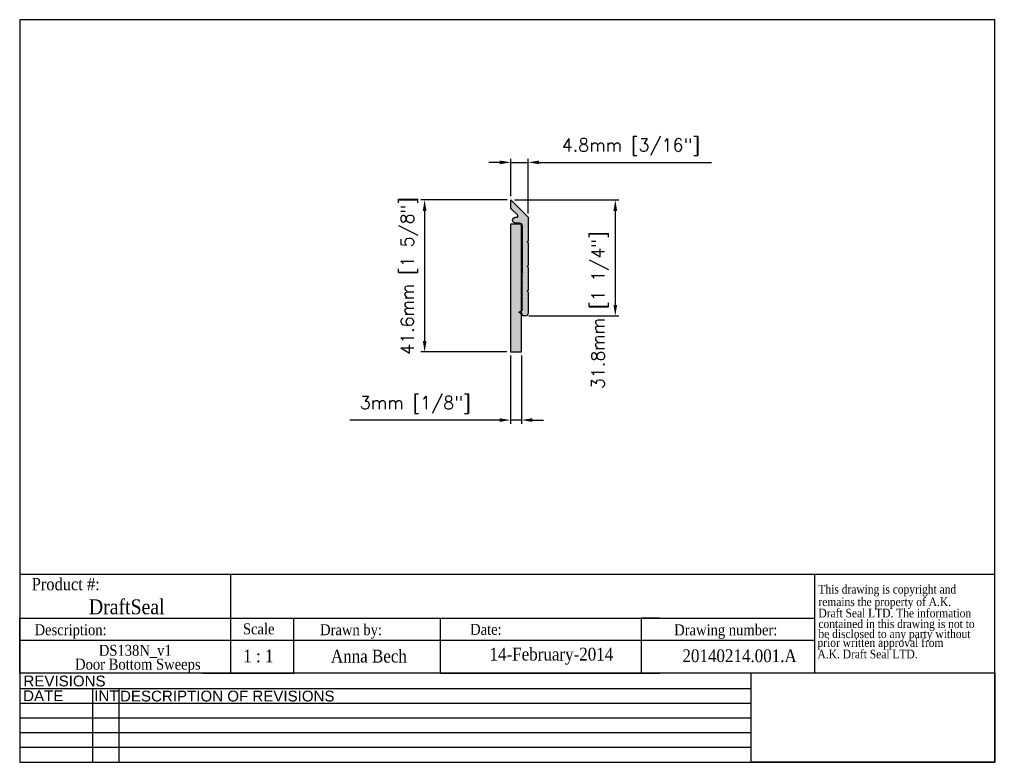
# Model space of a CAD drawing. Header units: millimetres. Extents: x 2362 to 2631, y 15 to 219.
import ezdxf
from ezdxf.enums import TextEntityAlignment as Align

# ---------------------------------------------------------------- set-up
doc = ezdxf.new("R2010")
doc.units = ezdxf.units.MM
doc.header["$MEASUREMENT"] = 0
for name, color, linetype, lineweight in [('AM_5', 3, 'Continuous', 25), ('BORDER', 7, 'Continuous', 25), ('DIMENSIONS', 8, 'Continuous', 15)]:
    doc.layers.add(name, color=color, linetype=linetype, lineweight=lineweight)
doc.layers.add('FRAME', color=7, linetype='Continuous')
doc.layers.add('PRODUCT', color=7, linetype='Continuous')
doc.styles.add('DS GROUP', font='arial.ttf')
doc.styles.get("Standard").update_dxf_attribs({"font": 'ROMANS.SHX'})
doc.styles.add('TAG', font='GARA.TTF')
doc.dimstyles.new('AM_ISO$0', dxfattribs={"dimtxt": 1.5, "dimasz": 1.5, "dimexe": 1, "dimexo": 1, "dimgap": 1.5, "dimtad": 1, "dimdec": 0, "dimdsep": 46, "dimtxsty": 'Standard', "dimcen": 0, "dimclrd": 256, "dimclre": 256, "dimclrt": 2, "dimadec": 0, "dimazin": 2, "dimtp": 0.1, "dimtm": 0.1, "dimtfac": 0.71, "dimtdec": 0, "dimtmove": 0, "dimatfit": 3, "dimfxl": 1, "dimlwd": -1, "dimlwe": -1, "dimarcsym": 1})
picture_1 = doc.add_image_def('image1.bmp', size_in_pixel=(901, 331))

# ---------------------------------------------------------------- blocks, each defined once
blk = doc.blocks.new('A$C08671A0E')
at = {"layer": 'FRAME', "style": 'TAG'}
for s, p in [('This drawing is copyright and', (14.8, -52.3)), ('remains the property of A.K.', (14.8, -101.5)), ('Draft Seal LTD. The information', (14.8, -145.7)), ('contained in this drawing is not to  ', (14.8, -187.4)), ('be disclosed to any party without ', (14.8, -226.7)), (' prior written approval from', (0, -261.2)), (' A.K. Draft Seal LTD.', (0, -306.1))]:
    blk.add_text(s, height=33.819, dxfattribs=at).set_placement(p)
blk = doc.blocks.new('*D465')
at = {"layer": 'AM_5', "linetype": 'ByBlock', "transparency": 16777216}
for p, q in [((2497.39, 169.2), (2525.98, 169.2)), ((2524.98, 166.2), (2524.98, 140.45)), ((2501.35, 137.45), (2525.98, 137.45))]:
    blk.add_line(p, q, dxfattribs=at)
at = {"layer": 'AM_5', "transparency": 16777216}
for points in [[(2524.48, 166.2), (2525.48, 166.2), (2524.98, 169.2)], [(2524.48, 140.45), (2525.48, 140.45), (2524.98, 137.45)]]:
    blk.add_solid(points, dxfattribs=at)
at = {"layer": 'Defpoints', "color": 0, "transparency": 16777216}
for p in [(2496.39, 169.2), (2500.35, 137.45), (2524.98, 137.45)]:
    blk.add_point(p, dxfattribs=at)
at = {"layer": 'AM_5', "color": 7, "transparency": 16777216, "insert": (2520.82, 139.04), "char_height": 3.5, "attachment_point": 5, "rotation": 90}
blk.add_mtext('31.8mm [1 1/4"]', dxfattribs=at)
blk = doc.blocks.new('*D466')
at = {"layer": 'AM_5', "linetype": 'ByBlock', "transparency": 16777216}
for p, q in [((2495.39, 169.2), (2471.83, 169.2)), ((2472.83, 166.2), (2472.83, 130.6)), ((2495.31, 127.6), (2471.83, 127.6))]:
    blk.add_line(p, q, dxfattribs=at)
at = {"layer": 'AM_5', "transparency": 16777216}
for points in [[(2472.33, 166.2), (2473.33, 166.2), (2472.83, 169.2)], [(2472.33, 130.6), (2473.33, 130.6), (2472.83, 127.6)]]:
    blk.add_solid(points, dxfattribs=at)
at = {"layer": 'Defpoints', "color": 0, "transparency": 16777216}
for p in [(2496.39, 169.2), (2472.83, 127.6), (2496.31, 127.6)]:
    blk.add_point(p, dxfattribs=at)
at = {"layer": 'AM_5', "color": 7, "transparency": 16777216, "insert": (2468.66, 148.4), "char_height": 3.5, "attachment_point": 5, "rotation": 90}
blk.add_mtext('41.6mm [1 5/8"]', dxfattribs=at)
blk = doc.blocks.new('*D467')
at = {"layer": 'AM_5', "linetype": 'ByBlock', "transparency": 16777216}
for p, q in [((2496.31, 126.6), (2496.31, 107.95)), ((2499.31, 126.6), (2499.31, 107.95)), ((2493.31, 108.95), (2452.33, 108.95)), ((2499.31, 108.95), (2496.31, 108.95)), ((2502.31, 108.95), (2505.31, 108.95))]:
    blk.add_line(p, q, dxfattribs=at)
at = {"layer": 'AM_5', "transparency": 16777216}
for points in [[(2493.31, 109.45), (2493.31, 108.45), (2496.31, 108.95)], [(2502.31, 109.45), (2502.31, 108.45), (2499.31, 108.95)]]:
    blk.add_solid(points, dxfattribs=at)
at = {"layer": 'Defpoints', "color": 0, "transparency": 16777216}
for p in [(2496.31, 127.6), (2499.31, 127.6), (2496.31, 108.95)]:
    blk.add_point(p, dxfattribs=at)
at = {"layer": 'AM_5', "color": 7, "transparency": 16777216, "insert": (2470.25, 113.12), "char_height": 3.5, "attachment_point": 5}
blk.add_mtext('3mm [1/8"]', dxfattribs=at)
blk = doc.blocks.new('*D468')
at = {"layer": 'AM_5', "linetype": 'ByBlock', "transparency": 16777216}
for p, q in [((2496.39, 170.2), (2496.39, 180.47)), ((2501.15, 165.44), (2501.15, 180.47)), ((2493.39, 179.47), (2490.39, 179.47)), ((2496.39, 179.47), (2501.15, 179.47)), ((2504.15, 179.47), (2551.32, 179.47))]:
    blk.add_line(p, q, dxfattribs=at)
at = {"layer": 'AM_5', "transparency": 16777216}
for points in [[(2493.39, 179.97), (2493.39, 178.97), (2496.39, 179.47)], [(2504.15, 179.97), (2504.15, 178.97), (2501.15, 179.47)]]:
    blk.add_solid(points, dxfattribs=at)
at = {"layer": 'Defpoints', "color": 0, "transparency": 16777216}
for p in [(2501.15, 179.47), (2496.39, 169.2), (2501.15, 164.44)]:
    blk.add_point(p, dxfattribs=at)
at = {"layer": 'AM_5', "color": 7, "transparency": 16777216, "insert": (2529.23, 183.64), "char_height": 3.5, "attachment_point": 5}
blk.add_mtext('4.8mm [3/16"]', dxfattribs=at)

msp = doc.modelspace()

# ---------------------------------------------------------------- hatches: boundary and pattern name
msp.add_hatch(color=256).paths.add_polyline_path([(2501.15, 157.44), (2500.9, 157.69), (2501.15, 157.94), (2501.15, 164.44), (2498.95, 166.64), (2498.59, 166.99), (2496.39, 169.2), (2496.39, 167.27, 0.198912), (2496.62, 166.7), (2498.24, 165.09, -0.668179), (2497.97, 164.44), (2497.69, 164.44, 1), (2497.69, 162.84), (2498.75, 162.84, -0.414214), (2499.55, 162.04), (2499.55, 149.02), (2499.3, 148.77), (2499.55, 148.52), (2499.3, 148.27), (2499.55, 148.02), (2499.3, 147.77), (2499.55, 147.52), (2499.3, 147.27), (2499.55, 147.02), (2499.3, 146.77), (2499.55, 146.52), (2499.3, 146.27), (2499.55, 146.02), (2499.3, 145.77), (2499.55, 145.52), (2499.3, 145.27), (2499.55, 145.02), (2499.3, 144.77), (2499.55, 144.52), (2499.3, 144.27), (2499.55, 144.02), (2499.3, 143.77), (2499.55, 143.52), (2499.3, 143.27), (2499.55, 143.02), (2499.3, 142.77), (2499.55, 142.52), (2499.3, 142.27), (2499.55, 142.02), (2499.3, 141.77), (2499.55, 141.52), (2499.3, 141.27), (2499.55, 141.02), (2499.3, 140.77), (2499.55, 140.52), (2499.3, 140.27), (2499.55, 140.02), (2499.3, 139.77), (2499.55, 139.52), (2499.3, 139.27), (2499.55, 139.02), (2498.55, 138.45), (2499.55, 137.87), (2499.55, 137.45), (2500.35, 137.45, 0.414214), (2501.15, 138.25), (2501.15, 143.94), (2500.9, 144.19), (2501.15, 144.44), (2501.15, 150.69), (2500.9, 150.94), (2501.15, 151.19)])
at = {"layer": 'DIMENSIONS'}
h = msp.add_hatch(color=256, dxfattribs=at)
h.dxf.hatch_style = 1
h.paths.add_polyline_path([(2499.31, 162.6), (2496.31, 162.6), (2496.31, 127.6), (2499.31, 127.6), (2499.31, 138.01), (2498.55, 138.45), (2499.31, 138.89), (2499.31, 139.26), (2499.3, 139.27), (2499.31, 139.29), (2499.31, 139.76), (2499.3, 139.77), (2499.31, 139.79), (2499.31, 140.26), (2499.3, 140.27), (2499.31, 140.29), (2499.31, 140.76), (2499.3, 140.77), (2499.31, 140.79), (2499.31, 141.26), (2499.3, 141.27), (2499.31, 141.29), (2499.31, 141.76), (2499.3, 141.77), (2499.31, 141.79), (2499.31, 142.26), (2499.3, 142.27), (2499.31, 142.29), (2499.31, 142.76), (2499.3, 142.77), (2499.31, 142.79), (2499.31, 143.26), (2499.3, 143.27), (2499.31, 143.29), (2499.31, 143.76), (2499.3, 143.77), (2499.31, 143.79), (2499.31, 144.26), (2499.3, 144.27), (2499.31, 144.29), (2499.31, 144.76), (2499.3, 144.77), (2499.31, 144.79), (2499.31, 145.26), (2499.3, 145.27), (2499.31, 145.29), (2499.31, 145.76), (2499.3, 145.77), (2499.31, 145.79), (2499.31, 146.26), (2499.3, 146.27), (2499.31, 146.29), (2499.31, 146.76), (2499.3, 146.77), (2499.31, 146.79), (2499.31, 147.26), (2499.3, 147.27), (2499.31, 147.29), (2499.31, 147.76), (2499.3, 147.77), (2499.31, 147.79), (2499.31, 148.26), (2499.3, 148.27), (2499.31, 148.29), (2499.31, 148.76), (2499.3, 148.77), (2499.31, 148.79)])

# ---------------------------------------------------------------- linework, layer by layer
for p, q in [((2362.06, 66.79), (2579.51, 66.79)), ((2419.68, 66.79), (2419.68, 54.73)), ((2579.51, 66.79), (2579.51, 39.73)), ((2362.06, 39.73), (2362.06, 54.73)), ((2362.06, 54.73), (2579.51, 54.73)), ((2362.06, 54.73), (2362.06, 49.73)), ((2362.06, 54.73), (2362.06, 48.73)), ((2362.06, 54.73), (2412.06, 54.73)), ((2419.68, 54.73), (2419.68, 39.73)), ((2437.06, 39.73), (2437.06, 54.73)), ((2437.06, 54.73), (2477.06, 54.73)), ((2477.06, 54.73), (2477.06, 39.73)), ((2537.06, 54.73), (2532.06, 54.73)), ((2532.06, 54.73), (2532.06, 39.73)), ((2362.06, 48.73), (2362.06, 50.23)), ((2362.06, 48.73), (2579.51, 48.73)), ((2362.06, 39.73), (2362.06, 42.73)), ((2412.06, 39.73), (2437.06, 39.73)), ((2477.06, 39.73), (2537.06, 39.73))]:
    msp.add_line(p, q)
msp.add_lwpolyline([(2499.3, 144.27), (2499.55, 144.52), (2499.3, 144.77), (2499.55, 145.02), (2499.3, 145.27), (2499.55, 145.52), (2499.3, 145.77), (2499.55, 146.02), (2499.3, 146.27), (2499.55, 146.52), (2499.3, 146.77), (2499.55, 147.02), (2499.3, 147.27), (2499.55, 147.52), (2499.3, 147.77), (2499.55, 148.02), (2499.3, 148.27), (2499.55, 148.52), (2499.3, 148.77), (2499.55, 149.02), (2499.55, 162.04, 0.414214), (2498.75, 162.84), (2497.69, 162.84, -1), (2497.69, 164.44), (2497.97, 164.44, 0.668179), (2498.24, 165.09), (2496.62, 166.7, -0.198912), (2496.39, 167.27), (2496.39, 169.2), (2498.59, 166.99), (2498.95, 166.64), (2501.15, 164.44), (2501.15, 157.94), (2500.9, 157.69), (2501.15, 157.44), (2501.15, 151.19), (2500.9, 150.94), (2501.15, 150.69), (2501.15, 144.44), (2500.9, 144.19), (2501.15, 143.94), (2501.15, 138.25, -0.414214), (2500.35, 137.45), (2499.55, 137.45), (2499.55, 137.87), (2498.55, 138.45), (2499.55, 139.02), (2499.3, 139.27), (2499.55, 139.52), (2499.3, 139.77), (2499.55, 140.02), (2499.3, 140.27), (2499.55, 140.52), (2499.3, 140.77), (2499.55, 141.02), (2499.3, 141.27), (2499.55, 141.52), (2499.3, 141.77), (2499.55, 142.02), (2499.3, 142.27), (2499.55, 142.52), (2499.3, 142.77), (2499.55, 143.02), (2499.3, 143.27), (2499.55, 143.52), (2499.3, 143.77), (2499.55, 144.02)], format="xyb", close=True)
at = {"layer": 'BORDER'}
for p, q in [((2362.06, 218.5), (2362.06, 15.3)), ((2628.76, 218.5), (2362.06, 218.5)), ((2628.76, 15.3), (2628.76, 218.5)), ((2579.51, 66.79), (2628.76, 66.79)), ((2628.76, 39.73), (2362.06, 39.73)), ((2562.14, 35.42), (2362.06, 35.42)), ((2381.93, 35.42), (2381.93, 15.3)), ((2389.14, 35.42), (2389.14, 15.3)), ((2562.14, 31.4), (2362.06, 31.4)), ((2562.14, 27.37), (2362.06, 27.37)), ((2562.14, 23.35), (2362.06, 23.35)), ((2562.14, 19.33), (2362.06, 19.33)), ((2362.06, 15.3), (2628.76, 15.3))]:
    msp.add_line(p, q, dxfattribs=at)
at = {"layer": 'FRAME', "color": 1}
for q in [(2562.14, 39.74), (2562.14, 39.73)]:
    msp.add_line((2562.14, 15.3), q, dxfattribs=at)
at = {"layer": 'PRODUCT'}
for p, q in [((2499.31, 162.6), (2496.31, 162.6)), ((2496.31, 162.6), (2496.31, 127.6)), ((2499.31, 127.6), (2499.31, 162.6)), ((2496.31, 127.6), (2499.31, 127.6))]:
    msp.add_line(p, q, dxfattribs=at)

# ---------------------------------------------------------------- block references
at = {"xscale": 0.06987750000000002, "yscale": 0.06987750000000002, "zscale": 0.06987750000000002}
msp.add_blockref('A$C08671A0E', (2579.51, 65.14), dxfattribs=at)

# ---------------------------------------------------------------- texts
at = {"layer": 'BORDER', "attachment_point": 2, "style": 'DS GROUP'}
for s, width, insert, char_height in [('REVISIONS', 20.3868, (2374.32, 39.03), 2.953), ('DATE', 20.3868, (2368.5, 34.99), 2.953), ('INT', 20.3868, (2385.79, 34.99), 2.953), ('DESCRIPTION OF REVISIONS', 103.8609, (2418.84, 34.91), 2.9531)]:
    msp.add_mtext_dynamic_manual_height_columns(s, width=width, gutter_width=7.5, heights=[0], dxfattribs=dict(at, insert=insert, char_height=char_height))
at = {"layer": 'FRAME', "style": 'TAG'}
for s, height, p in [('Product #:', 3.382, (2374.65, 64.13)), ('DraftSeal', 4.069, (2391.34, 57.98)), ('Description:', 3, (2375.98, 51.11)), ('Drawn by:', 3, (2452.69, 51.18)), ('Date:', 3, (2489.58, 51.66)), ('Drawing number:', 3, (2555.2, 51.15)), ('1 : 1', 3.5, (2427.35, 44.39)), ('Anna Bech', 3.5, (2457.58, 44.44)), ('14-February-2014', 3.5, (2507.5, 44.44)), ('20140214.001.A', 3.5, (2558.98, 44.45))]:
    msp.add_text(s, height=height, dxfattribs=at).set_placement(p, align=Align.MIDDLE)
msp.add_text('Scale', height=3, dxfattribs=at).set_placement((2423.13, 50.32))
for s, p in [('DS138N_v1 ', (2394.17, 44.45)), (' Door Bottom Sweeps ', (2394.37, 40.66))]:
    msp.add_text(s, height=3, dxfattribs=at).set_placement(p, align=Align.CENTER)

# ---------------------------------------------------------------- dimensions: what is measured, and where the dimension line sits
at = {"layer": 'AM_5'}
for base, p1, p2, picture, middle in [((2501.15, 179.47), (2496.39, 169.2), (2501.15, 164.44), '*D468', (2529.23, 179.47)), ((2496.31, 108.95), (2499.31, 127.6), (2496.31, 127.6), '*D467', (2470.25, 108.95))]:
    dim = msp.add_linear_dim(base=base, p1=p1, p2=p2, dimstyle='AM_ISO$0', override={"dimtxt": 3.5, "dimasz": 3, "dimdec": 1, "dimpost": '<>mm', "dimclrt": 7}, dxfattribs=at)
    dim.commit()
    dim.dimension.update_dxf_attribs({"geometry": picture, "text_midpoint": middle, "dimtype": 160})
for base, p1, p2, picture, middle in [((2472.83, 127.6), (2496.39, 169.2), (2496.31, 127.6), '*D466', (2472.83, 148.4)), ((2524.98416185, 137.44717403), (2496.38883183, 169.19717403), (2500.34883183, 137.44717403), '*D465', (2524.98416185, 139.04116115))]:
    dim = msp.add_linear_dim(base=base, p1=p1, p2=p2, angle=90, dimstyle='AM_ISO$0', override={"dimtxt": 3.5, "dimasz": 3, "dimdec": 1, "dimpost": '<>mm', "dimclrt": 7}, dxfattribs=at)
    dim.commit()
    dim.dimension.update_dxf_attribs({"geometry": picture, "text_midpoint": middle, "dimtype": 160})

# ---------------------------------------------------------------- pictures from other files: only their frames are drawn
image = msp.add_image(picture_1, insert=(2562.14, 15.3), size_in_units=(66.62, 24.47))
image.dxf.flags = 7

doc.saveas('drawing.dxf')
